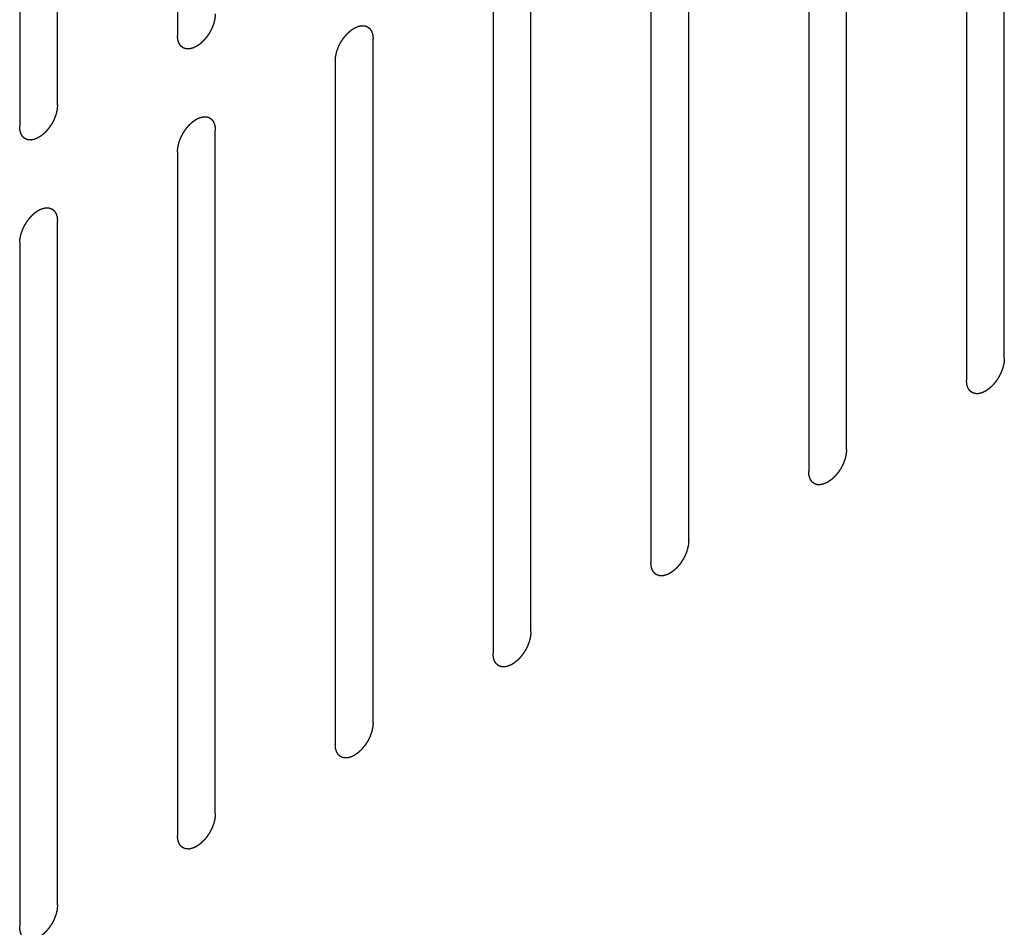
# Model space of a CAD drawing. Header units: inches. Extents: x 5 to 265, y 5 to 171.
# Tile 41 of 212: x 204.88 to 206.26, y 65.66 to 66.94. Entities that reach past the tile are written whole.
import ezdxf

# ---------------------------------------------------------------- set-up
doc = ezdxf.new("R2010")
doc.units = ezdxf.units.IN
doc.header["$LTSCALE"] = 14.96
doc.header["$MEASUREMENT"] = 0
doc.linetypes.add('HIDDEN', pattern=[0.2, 0.1, -0.1])
doc.layers.add('08_ALL_COSMETICS', color=7, linetype='CONTINUOUS')

msp = doc.modelspace()

# ---------------------------------------------------------------- linework, layer by layer
at = {"layer": '08_ALL_COSMETICS', "color": 7, "linetype": 'HIDDEN'}
for p, q in [((205.1005, 67.8756), (205.1005, 66.9162)), ((204.9322, 66.8191), (204.9322, 67.7785)), ((204.8792, 67.7478), (204.8792, 66.7885)), ((206.2601, 66.4631), (206.2601, 67.4225)), ((206.2071, 67.3918), (206.2071, 66.4324)), ((206.0388, 66.3353), (206.0388, 67.2947)), ((205.9858, 67.2641), (205.9858, 66.3047)), ((205.8175, 66.2075), (205.8175, 67.1669)), ((205.7645, 67.1363), (205.7645, 66.1769)), ((205.5962, 66.0797), (205.5962, 67.0391)), ((205.5431, 67.0085), (205.5431, 66.0491)), ((205.3748, 65.9519), (205.3748, 66.9113)), ((205.3218, 66.8807), (205.3218, 65.9213)), ((205.1535, 65.8242), (205.1535, 66.7836)), ((205.1005, 66.7529), (205.1005, 65.7935)), ((204.9322, 65.6964), (204.9322, 66.6558)), ((204.8792, 66.6252), (204.8792, 65.6658))]:
    msp.add_line(p, q, dxfattribs=at)
for points in [[(205.1535, 66.9469), (205.1535, 66.9463), (205.1534, 66.9453), (205.1533, 66.9437), (205.1532, 66.9424), (205.1531, 66.9415), (205.153, 66.941), (205.153, 66.9406), (205.1529, 66.9402), (205.1528, 66.9397), (205.1526, 66.9387), (205.1523, 66.9373), (205.152, 66.936), (205.1517, 66.935), (205.1516, 66.9344), (205.1515, 66.934), (205.1514, 66.9336), (205.1512, 66.9331), (205.1508, 66.9321), (205.1503, 66.9307), (205.1498, 66.9293), (205.1494, 66.9283), (205.1492, 66.9278), (205.1491, 66.9274), (205.1489, 66.9269), (205.1486, 66.9264), (205.1481, 66.9254), (205.1474, 66.924), (205.1467, 66.9227), (205.1462, 66.9217), (205.146, 66.9211), (205.1458, 66.9207), (205.1455, 66.9203), (205.1452, 66.9198), (205.1446, 66.9189), (205.1438, 66.9177), (205.1429, 66.9164), (205.1423, 66.9155), (205.142, 66.915), (205.1418, 66.9146), (205.1415, 66.9143), (205.1411, 66.9138), (205.1404, 66.913), (205.1395, 66.9119), (205.1385, 66.9108), (205.1379, 66.91), (205.1375, 66.9095), (205.1372, 66.9091), (205.1369, 66.9089), (205.1365, 66.9085), (205.1358, 66.9078), (205.1347, 66.9069), (205.1337, 66.9059), (205.133, 66.9052), (205.1326, 66.9048), (205.1323, 66.9045), (205.1319, 66.9043), (205.1315, 66.904), (205.1307, 66.9035), (205.1296, 66.9027), (205.1285, 66.902), (205.1278, 66.9015), (205.1273, 66.9012), (205.127, 66.9009), (205.1267, 66.9008), (205.1263, 66.9006), (205.1255, 66.9002), (205.1244, 66.8997), (205.1234, 66.8992), (205.1226, 66.8989), (205.1222, 66.8987), (205.1219, 66.8985), (205.1215, 66.8985), (205.1211, 66.8984), (205.1204, 66.8982), (205.1194, 66.898), (205.1183, 66.8977), (205.1176, 66.8976), (205.1172, 66.8975), (205.1169, 66.8974), (205.1166, 66.8974), (205.1162, 66.8974), (205.1156, 66.8975), (205.1146, 66.8975), (205.1137, 66.8975), (205.113, 66.8975), (205.1126, 66.8976), (205.1123, 66.8975), (205.1121, 66.8977), (205.1117, 66.8978), (205.1111, 66.898), (205.1103, 66.8983), (205.1094, 66.8986), (205.1088, 66.8988), (205.1085, 66.899), (205.1082, 66.899), (205.1081, 66.8992), (205.1078, 66.8995), (205.1073, 66.8999), (205.1066, 66.9004), (205.1059, 66.901), (205.1054, 66.9014), (205.1052, 66.9016), (205.105, 66.9018), (205.1048, 66.902), (205.1046, 66.9023), (205.1043, 66.9029), (205.1037, 66.9037), (205.1032, 66.9045), (205.1029, 66.9051), (205.1027, 66.9054), (205.1025, 66.9056), (205.1024, 66.906), (205.1023, 66.9063), (205.1021, 66.9071), (205.1018, 66.9081), (205.1015, 66.9091), (205.1012, 66.9098), (205.1011, 66.9102), (205.101, 66.9105), (205.101, 66.9108), (205.1009, 66.9113), (205.1009, 66.9122), (205.1007, 66.9134), (205.1006, 66.9148), (205.1005, 66.9158), (205.1005, 66.9162)], [(205.3218, 66.8807), (205.3219, 66.8812), (205.3219, 66.8823), (205.3221, 66.8838), (205.3222, 66.8851), (205.3222, 66.886), (205.3223, 66.8866), (205.3223, 66.8869), (205.3224, 66.8874), (205.3225, 66.8879), (205.3228, 66.8889), (205.3231, 66.8902), (205.3234, 66.8916), (205.3236, 66.8926), (205.3237, 66.8931), (205.3238, 66.8935), (205.324, 66.894), (205.3242, 66.8945), (205.3245, 66.8955), (205.325, 66.8969), (205.3255, 66.8983), (205.3259, 66.8992), (205.3261, 66.8998), (205.3262, 66.9002), (205.3265, 66.9006), (205.3267, 66.9012), (205.3272, 66.9022), (205.3279, 66.9035), (205.3286, 66.9049), (205.3291, 66.9059), (205.3294, 66.9064), (205.3296, 66.9069), (205.3298, 66.9072), (205.3302, 66.9077), (205.3307, 66.9086), (205.3316, 66.9099), (205.3324, 66.9112), (205.333, 66.9121), (205.3333, 66.9126), (205.3336, 66.913), (205.3339, 66.9133), (205.3342, 66.9137), (205.3349, 66.9145), (205.3359, 66.9157), (205.3368, 66.9168), (205.3375, 66.9176), (205.3379, 66.9181), (205.3381, 66.9184), (205.3384, 66.9187), (205.3389, 66.9191), (205.3396, 66.9197), (205.3406, 66.9207), (205.3416, 66.9217), (205.3424, 66.9223), (205.3428, 66.9227), (205.3431, 66.923), (205.3434, 66.9232), (205.3439, 66.9235), (205.3446, 66.9241), (205.3457, 66.9248), (205.3468, 66.9256), (205.3476, 66.9261), (205.348, 66.9264), (205.3483, 66.9267), (205.3487, 66.9268), (205.3491, 66.927), (205.3498, 66.9273), (205.3509, 66.9278), (205.352, 66.9283), (205.3527, 66.9287), (205.3532, 66.9289), (205.3535, 66.9291), (205.3538, 66.9291), (205.3542, 66.9292), (205.3549, 66.9294), (205.356, 66.9296), (205.357, 66.9298), (205.3577, 66.93), (205.3581, 66.9301), (205.3584, 66.9302), (205.3587, 66.9301), (205.3591, 66.9301), (205.3598, 66.9301), (205.3607, 66.9301), (205.3617, 66.93), (205.3623, 66.93), (205.3627, 66.93), (205.363, 66.93), (205.3633, 66.9299), (205.3636, 66.9298), (205.3642, 66.9296), (205.365, 66.9293), (205.3659, 66.9289), (205.3665, 66.9287), (205.3668, 66.9286), (205.3671, 66.9285), (205.3673, 66.9283), (205.3676, 66.9281), (205.368, 66.9277), (205.3687, 66.9271), (205.3694, 66.9266), (205.3699, 66.9262), (205.3702, 66.9259), (205.3704, 66.9258), (205.3705, 66.9255), (205.3707, 66.9252), (205.3711, 66.9247), (205.3716, 66.9239), (205.3721, 66.923), (205.3725, 66.9225), (205.3727, 66.9222), (205.3728, 66.9219), (205.3729, 66.9216), (205.373, 66.9212), (205.3732, 66.9205), (205.3736, 66.9195), (205.3739, 66.9185), (205.3741, 66.9178), (205.3742, 66.9174), (205.3743, 66.9171), (205.3743, 66.9167), (205.3744, 66.9162), (205.3745, 66.9154), (205.3746, 66.9142), (205.3747, 66.9128), (205.3748, 66.9118), (205.3748, 66.9113)], [(204.9322, 66.8191), (204.9322, 66.8186), (204.9321, 66.8175), (204.9319, 66.816), (204.9318, 66.8147), (204.9318, 66.8137), (204.9317, 66.8132), (204.9317, 66.8128), (204.9316, 66.8124), (204.9315, 66.8119), (204.9313, 66.8109), (204.9309, 66.8095), (204.9306, 66.8082), (204.9304, 66.8072), (204.9303, 66.8067), (204.9302, 66.8063), (204.93, 66.8058), (204.9298, 66.8053), (204.9295, 66.8043), (204.929, 66.8029), (204.9285, 66.8015), (204.9281, 66.8005), (204.9279, 66.8), (204.9278, 66.7996), (204.9276, 66.7992), (204.9273, 66.7986), (204.9268, 66.7976), (204.9261, 66.7963), (204.9254, 66.7949), (204.9249, 66.7939), (204.9246, 66.7934), (204.9244, 66.7929), (204.9242, 66.7926), (204.9239, 66.792), (204.9233, 66.7912), (204.9224, 66.7899), (204.9216, 66.7886), (204.921, 66.7877), (204.9207, 66.7872), (204.9204, 66.7868), (204.9201, 66.7865), (204.9198, 66.786), (204.9191, 66.7852), (204.9182, 66.7841), (204.9172, 66.783), (204.9165, 66.7822), (204.9162, 66.7817), (204.9159, 66.7814), (204.9156, 66.7811), (204.9152, 66.7807), (204.9144, 66.78), (204.9134, 66.7791), (204.9124, 66.7781), (204.9116, 66.7774), (204.9112, 66.7771), (204.9109, 66.7768), (204.9106, 66.7766), (204.9102, 66.7762), (204.9094, 66.7757), (204.9083, 66.775), (204.9072, 66.7742), (204.9064, 66.7737), (204.906, 66.7734), (204.9057, 66.7731), (204.9054, 66.773), (204.9049, 66.7728), (204.9042, 66.7725), (204.9031, 66.7719), (204.902, 66.7715), (204.9013, 66.7711), (204.9009, 66.7709), (204.9005, 66.7707), (204.9002, 66.7707), (204.8998, 66.7706), (204.8991, 66.7704), (204.8981, 66.7702), (204.897, 66.77), (204.8963, 66.7698), (204.8959, 66.7697), (204.8956, 66.7696), (204.8953, 66.7696), (204.8949, 66.7696), (204.8942, 66.7697), (204.8933, 66.7697), (204.8923, 66.7697), (204.8917, 66.7698), (204.8913, 66.7698), (204.891, 66.7698), (204.8908, 66.7699), (204.8904, 66.77), (204.8898, 66.7702), (204.889, 66.7705), (204.8881, 66.7709), (204.8875, 66.7711), (204.8872, 66.7712), (204.8869, 66.7713), (204.8867, 66.7715), (204.8865, 66.7717), (204.886, 66.7721), (204.8853, 66.7726), (204.8846, 66.7732), (204.8841, 66.7736), (204.8839, 66.7738), (204.8836, 66.774), (204.8835, 66.7743), (204.8833, 66.7746), (204.8829, 66.7751), (204.8824, 66.7759), (204.8819, 66.7767), (204.8816, 66.7773), (204.8814, 66.7776), (204.8812, 66.7778), (204.8811, 66.7782), (204.881, 66.7786), (204.8808, 66.7793), (204.8804, 66.7803), (204.8801, 66.7813), (204.8799, 66.782), (204.8798, 66.7824), (204.8797, 66.7827), (204.8797, 66.7831), (204.8796, 66.7835), (204.8795, 66.7844), (204.8794, 66.7856), (204.8793, 66.787), (204.8792, 66.788), (204.8792, 66.7885)], [(205.1005, 66.7529), (205.1005, 66.7535), (205.1006, 66.7545), (205.1007, 66.7561), (205.1008, 66.7574), (205.1009, 66.7583), (205.101, 66.7588), (205.101, 66.7592), (205.1011, 66.7596), (205.1012, 66.7601), (205.1014, 66.7611), (205.1017, 66.7625), (205.1021, 66.7638), (205.1023, 66.7648), (205.1024, 66.7653), (205.1025, 66.7658), (205.1026, 66.7662), (205.1028, 66.7667), (205.1032, 66.7677), (205.1037, 66.7691), (205.1042, 66.7705), (205.1046, 66.7715), (205.1048, 66.772), (205.1049, 66.7724), (205.1051, 66.7729), (205.1054, 66.7734), (205.1059, 66.7744), (205.1066, 66.7758), (205.1073, 66.7771), (205.1078, 66.7781), (205.108, 66.7787), (205.1082, 66.7791), (205.1085, 66.7794), (205.1088, 66.78), (205.1094, 66.7808), (205.1103, 66.7821), (205.1111, 66.7834), (205.1117, 66.7843), (205.112, 66.7848), (205.1122, 66.7852), (205.1125, 66.7855), (205.1129, 66.786), (205.1136, 66.7868), (205.1145, 66.7879), (205.1155, 66.789), (205.1161, 66.7898), (205.1165, 66.7903), (205.1168, 66.7906), (205.1171, 66.7909), (205.1175, 66.7913), (205.1183, 66.792), (205.1193, 66.7929), (205.1203, 66.7939), (205.121, 66.7946), (205.1215, 66.7949), (205.1218, 66.7953), (205.1221, 66.7955), (205.1225, 66.7958), (205.1233, 66.7963), (205.1244, 66.797), (205.1255, 66.7978), (205.1262, 66.7983), (205.1267, 66.7986), (205.127, 66.7989), (205.1273, 66.799), (205.1278, 66.7992), (205.1285, 66.7996), (205.1296, 66.8001), (205.1307, 66.8006), (205.1314, 66.8009), (205.1318, 66.8011), (205.1322, 66.8013), (205.1325, 66.8013), (205.1329, 66.8014), (205.1336, 66.8016), (205.1346, 66.8018), (205.1357, 66.8021), (205.1364, 66.8022), (205.1368, 66.8023), (205.1371, 66.8024), (205.1374, 66.8024), (205.1378, 66.8024), (205.1384, 66.8023), (205.1394, 66.8023), (205.1403, 66.8023), (205.141, 66.8022), (205.1414, 66.8022), (205.1417, 66.8022), (205.1419, 66.8021), (205.1423, 66.802), (205.1429, 66.8018), (205.1437, 66.8015), (205.1446, 66.8012), (205.1452, 66.8009), (205.1455, 66.8008), (205.1458, 66.8007), (205.146, 66.8005), (205.1462, 66.8003), (205.1467, 66.7999), (205.1474, 66.7994), (205.1481, 66.7988), (205.1486, 66.7984), (205.1488, 66.7982), (205.1491, 66.798), (205.1492, 66.7978), (205.1494, 66.7974), (205.1498, 66.7969), (205.1503, 66.7961), (205.1508, 66.7953), (205.1511, 66.7947), (205.1513, 66.7944), (205.1515, 66.7942), (205.1516, 66.7938), (205.1517, 66.7934), (205.1519, 66.7927), (205.1522, 66.7917), (205.1526, 66.7907), (205.1528, 66.79), (205.1529, 66.7896), (205.153, 66.7893), (205.153, 66.7889), (205.1531, 66.7885), (205.1531, 66.7876), (205.1533, 66.7864), (205.1534, 66.785), (205.1535, 66.784), (205.1535, 66.7836)], [(204.8792, 66.6252), (204.8792, 66.6257), (204.8793, 66.6267), (204.8794, 66.6283), (204.8795, 66.6296), (204.8796, 66.6305), (204.8796, 66.631), (204.8797, 66.6314), (204.8798, 66.6318), (204.8799, 66.6324), (204.8801, 66.6333), (204.8804, 66.6347), (204.8807, 66.6361), (204.8809, 66.637), (204.8811, 66.6376), (204.8811, 66.638), (204.8813, 66.6384), (204.8815, 66.639), (204.8819, 66.6399), (204.8824, 66.6413), (204.8829, 66.6427), (204.8832, 66.6437), (204.8834, 66.6442), (204.8836, 66.6447), (204.8838, 66.6451), (204.8841, 66.6456), (204.8846, 66.6466), (204.8853, 66.648), (204.886, 66.6494), (204.8864, 66.6503), (204.8867, 66.6509), (204.8869, 66.6513), (204.8872, 66.6517), (204.8875, 66.6522), (204.8881, 66.6531), (204.8889, 66.6543), (204.8898, 66.6556), (204.8903, 66.6565), (204.8907, 66.657), (204.8909, 66.6574), (204.8912, 66.6577), (204.8916, 66.6582), (204.8923, 66.659), (204.8932, 66.6601), (204.8942, 66.6613), (204.8948, 66.6621), (204.8952, 66.6625), (204.8955, 66.6629), (204.8958, 66.6631), (204.8962, 66.6635), (204.8969, 66.6642), (204.898, 66.6652), (204.899, 66.6661), (204.8997, 66.6668), (204.9001, 66.6672), (204.9004, 66.6675), (204.9008, 66.6677), (204.9012, 66.668), (204.902, 66.6685), (204.9031, 66.6693), (204.9042, 66.67), (204.9049, 66.6706), (204.9054, 66.6708), (204.9057, 66.6711), (204.906, 66.6712), (204.9064, 66.6714), (204.9072, 66.6718), (204.9083, 66.6723), (204.9093, 66.6728), (204.9101, 66.6731), (204.9105, 66.6733), (204.9108, 66.6735), (204.9111, 66.6735), (204.9116, 66.6736), (204.9123, 66.6738), (204.9133, 66.674), (204.9143, 66.6743), (204.9151, 66.6744), (204.9155, 66.6745), (204.9158, 66.6746), (204.9161, 66.6746), (204.9165, 66.6746), (204.9171, 66.6746), (204.9181, 66.6745), (204.919, 66.6745), (204.9197, 66.6745), (204.9201, 66.6744), (204.9204, 66.6745), (204.9206, 66.6743), (204.921, 66.6742), (204.9215, 66.674), (204.9224, 66.6737), (204.9232, 66.6734), (204.9238, 66.6732), (204.9242, 66.673), (204.9244, 66.673), (204.9246, 66.6728), (204.9249, 66.6725), (204.9254, 66.6721), (204.9261, 66.6716), (204.9268, 66.671), (204.9272, 66.6706), (204.9275, 66.6704), (204.9277, 66.6702), (204.9279, 66.67), (204.9281, 66.6697), (204.9284, 66.6691), (204.9289, 66.6683), (204.9294, 66.6675), (204.9298, 66.6669), (204.93, 66.6666), (204.9302, 66.6664), (204.9303, 66.6661), (204.9304, 66.6657), (204.9306, 66.6649), (204.9309, 66.6639), (204.9312, 66.6629), (204.9315, 66.6622), (204.9316, 66.6618), (204.9317, 66.6615), (204.9317, 66.6612), (204.9318, 66.6607), (204.9318, 66.6598), (204.9319, 66.6586), (204.9321, 66.6572), (204.9322, 66.6563), (204.9322, 66.6558)], [(206.2601, 66.4631), (206.2601, 66.4625), (206.26, 66.4615), (206.2599, 66.4599), (206.2598, 66.4586), (206.2597, 66.4577), (206.2597, 66.4572), (206.2597, 66.4568), (206.2595, 66.4564), (206.2594, 66.4559), (206.2592, 66.4549), (206.2589, 66.4535), (206.2586, 66.4522), (206.2584, 66.4512), (206.2582, 66.4507), (206.2582, 66.4502), (206.258, 66.4498), (206.2578, 66.4493), (206.2574, 66.4483), (206.2569, 66.4469), (206.2564, 66.4455), (206.2561, 66.4445), (206.2559, 66.444), (206.2557, 66.4436), (206.2555, 66.4431), (206.2552, 66.4426), (206.2547, 66.4416), (206.254, 66.4402), (206.2533, 66.4389), (206.2529, 66.4379), (206.2526, 66.4373), (206.2524, 66.4369), (206.2521, 66.4366), (206.2518, 66.436), (206.2512, 66.4352), (206.2504, 66.4339), (206.2495, 66.4326), (206.249, 66.4317), (206.2486, 66.4312), (206.2484, 66.4308), (206.2481, 66.4305), (206.2477, 66.43), (206.247, 66.4292), (206.2461, 66.4281), (206.2451, 66.427), (206.2445, 66.4262), (206.2441, 66.4257), (206.2438, 66.4254), (206.2435, 66.4251), (206.2431, 66.4247), (206.2424, 66.424), (206.2413, 66.4231), (206.2403, 66.4221), (206.2396, 66.4214), (206.2392, 66.4211), (206.2389, 66.4207), (206.2385, 66.4205), (206.2381, 66.4202), (206.2373, 66.4197), (206.2362, 66.419), (206.2352, 66.4182), (206.2344, 66.4177), (206.234, 66.4174), (206.2336, 66.4171), (206.2333, 66.417), (206.2329, 66.4168), (206.2321, 66.4164), (206.231, 66.4159), (206.23, 66.4154), (206.2292, 66.4151), (206.2288, 66.4149), (206.2285, 66.4147), (206.2282, 66.4147), (206.2277, 66.4146), (206.227, 66.4144), (206.226, 66.4142), (206.225, 66.4139), (206.2242, 66.4138), (206.2238, 66.4137), (206.2235, 66.4136), (206.2232, 66.4136), (206.2229, 66.4136), (206.2222, 66.4137), (206.2212, 66.4137), (206.2203, 66.4137), (206.2196, 66.4138), (206.2192, 66.4138), (206.2189, 66.4138), (206.2187, 66.4139), (206.2184, 66.414), (206.2178, 66.4142), (206.2169, 66.4145), (206.2161, 66.4148), (206.2155, 66.4151), (206.2151, 66.4152), (206.2149, 66.4153), (206.2147, 66.4155), (206.2144, 66.4157), (206.2139, 66.4161), (206.2132, 66.4166), (206.2125, 66.4172), (206.2121, 66.4176), (206.2118, 66.4178), (206.2116, 66.418), (206.2114, 66.4182), (206.2112, 66.4186), (206.2109, 66.4191), (206.2104, 66.4199), (206.2099, 66.4207), (206.2095, 66.4213), (206.2093, 66.4216), (206.2091, 66.4218), (206.2091, 66.4222), (206.2089, 66.4226), (206.2087, 66.4233), (206.2084, 66.4243), (206.2081, 66.4253), (206.2078, 66.426), (206.2077, 66.4264), (206.2076, 66.4267), (206.2076, 66.4271), (206.2076, 66.4275), (206.2075, 66.4284), (206.2074, 66.4296), (206.2072, 66.431), (206.2071, 66.432), (206.2071, 66.4324)], [(206.0388, 66.3353), (206.0388, 66.3348), (206.0387, 66.3337), (206.0386, 66.3322), (206.0385, 66.3309), (206.0384, 66.33), (206.0383, 66.3294), (206.0383, 66.3291), (206.0382, 66.3286), (206.0381, 66.3281), (206.0379, 66.3271), (206.0376, 66.3258), (206.0372, 66.3244), (206.037, 66.3234), (206.0369, 66.3229), (206.0368, 66.3225), (206.0367, 66.322), (206.0365, 66.3215), (206.0361, 66.3205), (206.0356, 66.3191), (206.0351, 66.3177), (206.0347, 66.3168), (206.0345, 66.3162), (206.0344, 66.3158), (206.0342, 66.3154), (206.0339, 66.3148), (206.0334, 66.3138), (206.0327, 66.3125), (206.032, 66.3111), (206.0315, 66.3101), (206.0313, 66.3096), (206.0311, 66.3091), (206.0308, 66.3088), (206.0305, 66.3083), (206.0299, 66.3074), (206.0291, 66.3061), (206.0282, 66.3048), (206.0276, 66.3039), (206.0273, 66.3034), (206.0271, 66.303), (206.0268, 66.3027), (206.0264, 66.3023), (206.0257, 66.3015), (206.0248, 66.3003), (206.0238, 66.2992), (206.0232, 66.2984), (206.0228, 66.2979), (206.0225, 66.2976), (206.0222, 66.2973), (206.0218, 66.2969), (206.021, 66.2962), (206.02, 66.2953), (206.019, 66.2943), (206.0183, 66.2937), (206.0178, 66.2933), (206.0175, 66.293), (206.0172, 66.2928), (206.0168, 66.2925), (206.016, 66.2919), (206.0149, 66.2912), (206.0138, 66.2904), (206.0131, 66.2899), (206.0126, 66.2896), (206.0123, 66.2893), (206.012, 66.2892), (206.0115, 66.289), (206.0108, 66.2887), (206.0097, 66.2882), (206.0087, 66.2877), (206.0079, 66.2873), (206.0075, 66.2871), (206.0071, 66.2869), (206.0068, 66.2869), (206.0064, 66.2868), (206.0057, 66.2866), (206.0047, 66.2864), (206.0036, 66.2862), (206.0029, 66.286), (206.0025, 66.2859), (206.0022, 66.2858), (206.0019, 66.2858), (206.0015, 66.2859), (206.0009, 66.2859), (205.9999, 66.2859), (205.999, 66.286), (205.9983, 66.286), (205.9979, 66.286), (205.9976, 66.286), (205.9974, 66.2861), (205.997, 66.2862), (205.9964, 66.2864), (205.9956, 66.2867), (205.9947, 66.2871), (205.9941, 66.2873), (205.9938, 66.2874), (205.9935, 66.2875), (205.9933, 66.2877), (205.9931, 66.2879), (205.9926, 66.2883), (205.9919, 66.2889), (205.9912, 66.2894), (205.9907, 66.2898), (205.9905, 66.2901), (205.9902, 66.2902), (205.9901, 66.2905), (205.9899, 66.2908), (205.9896, 66.2913), (205.989, 66.2921), (205.9885, 66.293), (205.9882, 66.2935), (205.988, 66.2938), (205.9878, 66.2941), (205.9877, 66.2944), (205.9876, 66.2948), (205.9874, 66.2955), (205.9871, 66.2965), (205.9867, 66.2975), (205.9865, 66.2982), (205.9864, 66.2986), (205.9863, 66.2989), (205.9863, 66.2993), (205.9862, 66.2998), (205.9862, 66.3006), (205.986, 66.3018), (205.9859, 66.3032), (205.9858, 66.3042), (205.9858, 66.3047)], [(205.8175, 66.2075), (205.8174, 66.207), (205.8174, 66.2059), (205.8172, 66.2044), (205.8171, 66.2031), (205.8171, 66.2022), (205.817, 66.2017), (205.817, 66.2013), (205.8169, 66.2009), (205.8168, 66.2003), (205.8165, 66.1993), (205.8162, 66.198), (205.8159, 66.1966), (205.8157, 66.1956), (205.8156, 66.1951), (205.8155, 66.1947), (205.8153, 66.1943), (205.8151, 66.1937), (205.8148, 66.1927), (205.8143, 66.1913), (205.8138, 66.1899), (205.8134, 66.189), (205.8132, 66.1884), (205.8131, 66.188), (205.8128, 66.1876), (205.8126, 66.187), (205.8121, 66.1861), (205.8114, 66.1847), (205.8107, 66.1833), (205.8102, 66.1823), (205.8099, 66.1818), (205.8097, 66.1814), (205.8095, 66.181), (205.8091, 66.1805), (205.8086, 66.1796), (205.8077, 66.1783), (205.8069, 66.177), (205.8063, 66.1762), (205.806, 66.1757), (205.8057, 66.1753), (205.8054, 66.1749), (205.8051, 66.1745), (205.8044, 66.1737), (205.8034, 66.1725), (205.8025, 66.1714), (205.8018, 66.1706), (205.8014, 66.1702), (205.8012, 66.1698), (205.8009, 66.1695), (205.8004, 66.1691), (205.7997, 66.1685), (205.7987, 66.1675), (205.7977, 66.1666), (205.7969, 66.1659), (205.7965, 66.1655), (205.7962, 66.1652), (205.7959, 66.165), (205.7955, 66.1647), (205.7947, 66.1641), (205.7936, 66.1634), (205.7925, 66.1626), (205.7917, 66.1621), (205.7913, 66.1618), (205.791, 66.1616), (205.7907, 66.1614), (205.7902, 66.1612), (205.7895, 66.1609), (205.7884, 66.1604), (205.7873, 66.1599), (205.7866, 66.1595), (205.7861, 66.1593), (205.7858, 66.1592), (205.7855, 66.1591), (205.7851, 66.159), (205.7844, 66.1589), (205.7833, 66.1586), (205.7823, 66.1584), (205.7816, 66.1582), (205.7812, 66.1581), (205.7809, 66.158), (205.7806, 66.1581), (205.7802, 66.1581), (205.7795, 66.1581), (205.7786, 66.1581), (205.7776, 66.1582), (205.777, 66.1582), (205.7766, 66.1582), (205.7763, 66.1582), (205.776, 66.1583), (205.7757, 66.1584), (205.7751, 66.1587), (205.7743, 66.159), (205.7734, 66.1593), (205.7728, 66.1595), (205.7725, 66.1596), (205.7722, 66.1597), (205.772, 66.1599), (205.7717, 66.1601), (205.7713, 66.1605), (205.7706, 66.1611), (205.7699, 66.1616), (205.7694, 66.162), (205.7692, 66.1623), (205.7689, 66.1624), (205.7688, 66.1627), (205.7686, 66.163), (205.7682, 66.1636), (205.7677, 66.1644), (205.7672, 66.1652), (205.7668, 66.1657), (205.7667, 66.1661), (205.7665, 66.1663), (205.7664, 66.1666), (205.7663, 66.167), (205.7661, 66.1677), (205.7657, 66.1687), (205.7654, 66.1697), (205.7652, 66.1704), (205.7651, 66.1708), (205.765, 66.1711), (205.765, 66.1715), (205.7649, 66.172), (205.7648, 66.1728), (205.7647, 66.174), (205.7646, 66.1754), (205.7645, 66.1764), (205.7645, 66.1769)], [(205.5962, 66.0797), (205.5961, 66.0792), (205.596, 66.0782), (205.5959, 66.0766), (205.5958, 66.0753), (205.5957, 66.0744), (205.5957, 66.0739), (205.5957, 66.0735), (205.5956, 66.0731), (205.5954, 66.0725), (205.5952, 66.0716), (205.5949, 66.0702), (205.5946, 66.0688), (205.5944, 66.0679), (205.5943, 66.0673), (205.5942, 66.0669), (205.594, 66.0665), (205.5938, 66.0659), (205.5935, 66.065), (205.593, 66.0636), (205.5924, 66.0622), (205.5921, 66.0612), (205.5919, 66.0606), (205.5918, 66.0602), (205.5915, 66.0598), (205.5913, 66.0593), (205.5908, 66.0583), (205.5901, 66.0569), (205.5894, 66.0555), (205.5889, 66.0546), (205.5886, 66.054), (205.5884, 66.0536), (205.5881, 66.0532), (205.5878, 66.0527), (205.5872, 66.0518), (205.5864, 66.0505), (205.5856, 66.0493), (205.585, 66.0484), (205.5847, 66.0479), (205.5844, 66.0475), (205.5841, 66.0471), (205.5837, 66.0467), (205.5831, 66.0459), (205.5821, 66.0448), (205.5812, 66.0436), (205.5805, 66.0428), (205.5801, 66.0424), (205.5798, 66.042), (205.5795, 66.0417), (205.5791, 66.0414), (205.5784, 66.0407), (205.5774, 66.0397), (205.5763, 66.0388), (205.5756, 66.0381), (205.5752, 66.0377), (205.5749, 66.0374), (205.5746, 66.0372), (205.5741, 66.0369), (205.5734, 66.0364), (205.5723, 66.0356), (205.5712, 66.0349), (205.5704, 66.0343), (205.57, 66.034), (205.5697, 66.0338), (205.5693, 66.0337), (205.5689, 66.0334), (205.5682, 66.0331), (205.5671, 66.0326), (205.566, 66.0321), (205.5653, 66.0318), (205.5648, 66.0316), (205.5645, 66.0314), (205.5642, 66.0313), (205.5638, 66.0312), (205.5631, 66.0311), (205.562, 66.0308), (205.561, 66.0306), (205.5603, 66.0304), (205.5599, 66.0303), (205.5595, 66.0302), (205.5593, 66.0303), (205.5589, 66.0303), (205.5582, 66.0303), (205.5573, 66.0304), (205.5563, 66.0304), (205.5556, 66.0304), (205.5553, 66.0304), (205.555, 66.0304), (205.5547, 66.0305), (205.5544, 66.0307), (205.5538, 66.0309), (205.5529, 66.0312), (205.5521, 66.0315), (205.5515, 66.0317), (205.5512, 66.0319), (205.5509, 66.0319), (205.5507, 66.0321), (205.5504, 66.0323), (205.5499, 66.0327), (205.5493, 66.0333), (205.5486, 66.0339), (205.5481, 66.0343), (205.5478, 66.0345), (205.5476, 66.0346), (205.5475, 66.0349), (205.5473, 66.0352), (205.5469, 66.0358), (205.5464, 66.0366), (205.5459, 66.0374), (205.5455, 66.0379), (205.5453, 66.0383), (205.5452, 66.0385), (205.5451, 66.0388), (205.5449, 66.0392), (205.5447, 66.0399), (205.5444, 66.0409), (205.5441, 66.0419), (205.5439, 66.0426), (205.5438, 66.0431), (205.5436, 66.0433), (205.5436, 66.0437), (205.5436, 66.0442), (205.5435, 66.045), (205.5434, 66.0462), (205.5433, 66.0477), (205.5432, 66.0486), (205.5431, 66.0491)], [(205.3748, 65.9519), (205.3748, 65.9514), (205.3747, 65.9504), (205.3746, 65.9488), (205.3745, 65.9475), (205.3744, 65.9466), (205.3744, 65.9461), (205.3744, 65.9457), (205.3742, 65.9453), (205.3741, 65.9447), (205.3739, 65.9438), (205.3736, 65.9424), (205.3733, 65.941), (205.3731, 65.9401), (205.3729, 65.9395), (205.3729, 65.9391), (205.3727, 65.9387), (205.3725, 65.9381), (205.3721, 65.9372), (205.3716, 65.9358), (205.3711, 65.9344), (205.3708, 65.9334), (205.3706, 65.9329), (205.3704, 65.9324), (205.3702, 65.932), (205.3699, 65.9315), (205.3694, 65.9305), (205.3687, 65.9291), (205.3681, 65.9277), (205.3676, 65.9268), (205.3673, 65.9262), (205.3671, 65.9258), (205.3668, 65.9254), (205.3665, 65.9249), (205.3659, 65.924), (205.3651, 65.9228), (205.3642, 65.9215), (205.3637, 65.9206), (205.3633, 65.9201), (205.3631, 65.9197), (205.3628, 65.9194), (205.3624, 65.9189), (205.3617, 65.9181), (205.3608, 65.917), (205.3598, 65.9158), (205.3592, 65.915), (205.3588, 65.9146), (205.3585, 65.9142), (205.3582, 65.914), (205.3578, 65.9136), (205.3571, 65.9129), (205.356, 65.9119), (205.355, 65.911), (205.3543, 65.9103), (205.3539, 65.9099), (205.3536, 65.9096), (205.3532, 65.9094), (205.3528, 65.9091), (205.352, 65.9086), (205.3509, 65.9078), (205.3499, 65.9071), (205.3491, 65.9065), (205.3487, 65.9062), (205.3483, 65.906), (205.348, 65.9059), (205.3476, 65.9057), (205.3468, 65.9053), (205.3458, 65.9048), (205.3447, 65.9043), (205.3439, 65.904), (205.3435, 65.9038), (205.3432, 65.9036), (205.3429, 65.9036), (205.3425, 65.9035), (205.3417, 65.9033), (205.3407, 65.9031), (205.3397, 65.9028), (205.3389, 65.9027), (205.3385, 65.9026), (205.3382, 65.9025), (205.3379, 65.9025), (205.3376, 65.9025), (205.3369, 65.9025), (205.3359, 65.9026), (205.335, 65.9026), (205.3343, 65.9026), (205.3339, 65.9027), (205.3336, 65.9026), (205.3334, 65.9028), (205.3331, 65.9029), (205.3325, 65.9031), (205.3316, 65.9034), (205.3308, 65.9037), (205.3302, 65.9039), (205.3298, 65.9041), (205.3296, 65.9041), (205.3294, 65.9043), (205.3291, 65.9046), (205.3286, 65.905), (205.3279, 65.9055), (205.3273, 65.9061), (205.3268, 65.9065), (205.3265, 65.9067), (205.3263, 65.9069), (205.3261, 65.9071), (205.3259, 65.9074), (205.3256, 65.908), (205.3251, 65.9088), (205.3246, 65.9096), (205.3242, 65.9102), (205.324, 65.9105), (205.3238, 65.9107), (205.3238, 65.911), (205.3236, 65.9114), (205.3234, 65.9121), (205.3231, 65.9132), (205.3228, 65.9142), (205.3226, 65.9149), (205.3224, 65.9153), (205.3223, 65.9156), (205.3223, 65.9159), (205.3223, 65.9164), (205.3222, 65.9173), (205.3221, 65.9184), (205.3219, 65.9199), (205.3219, 65.9208), (205.3218, 65.9213)], [(205.1535, 65.8242), (205.1535, 65.8236), (205.1534, 65.8226), (205.1533, 65.821), (205.1532, 65.8197), (205.1531, 65.8188), (205.153, 65.8183), (205.153, 65.8179), (205.1529, 65.8175), (205.1528, 65.817), (205.1526, 65.816), (205.1523, 65.8146), (205.152, 65.8133), (205.1517, 65.8123), (205.1516, 65.8118), (205.1515, 65.8113), (205.1514, 65.8109), (205.1512, 65.8104), (205.1508, 65.8094), (205.1503, 65.808), (205.1498, 65.8066), (205.1494, 65.8056), (205.1492, 65.8051), (205.1491, 65.8047), (205.1489, 65.8042), (205.1486, 65.8037), (205.1481, 65.8027), (205.1474, 65.8013), (205.1467, 65.8), (205.1462, 65.799), (205.146, 65.7984), (205.1458, 65.798), (205.1455, 65.7976), (205.1452, 65.7971), (205.1446, 65.7962), (205.1438, 65.795), (205.1429, 65.7937), (205.1423, 65.7928), (205.142, 65.7923), (205.1418, 65.7919), (205.1415, 65.7916), (205.1411, 65.7911), (205.1404, 65.7903), (205.1395, 65.7892), (205.1385, 65.7881), (205.1379, 65.7873), (205.1375, 65.7868), (205.1372, 65.7865), (205.1369, 65.7862), (205.1365, 65.7858), (205.1358, 65.7851), (205.1347, 65.7842), (205.1337, 65.7832), (205.133, 65.7825), (205.1326, 65.7822), (205.1323, 65.7818), (205.1319, 65.7816), (205.1315, 65.7813), (205.1307, 65.7808), (205.1296, 65.78), (205.1285, 65.7793), (205.1278, 65.7788), (205.1273, 65.7785), (205.127, 65.7782), (205.1267, 65.7781), (205.1263, 65.7779), (205.1255, 65.7775), (205.1244, 65.777), (205.1234, 65.7765), (205.1226, 65.7762), (205.1222, 65.776), (205.1219, 65.7758), (205.1215, 65.7758), (205.1211, 65.7757), (205.1204, 65.7755), (205.1194, 65.7753), (205.1183, 65.775), (205.1176, 65.7749), (205.1172, 65.7748), (205.1169, 65.7747), (205.1166, 65.7747), (205.1162, 65.7747), (205.1156, 65.7748), (205.1146, 65.7748), (205.1137, 65.7748), (205.113, 65.7749), (205.1126, 65.7749), (205.1123, 65.7749), (205.1121, 65.775), (205.1117, 65.7751), (205.1111, 65.7753), (205.1103, 65.7756), (205.1094, 65.7759), (205.1088, 65.7762), (205.1085, 65.7763), (205.1082, 65.7764), (205.1081, 65.7766), (205.1078, 65.7768), (205.1073, 65.7772), (205.1066, 65.7777), (205.1059, 65.7783), (205.1054, 65.7787), (205.1052, 65.7789), (205.105, 65.7791), (205.1048, 65.7793), (205.1046, 65.7797), (205.1043, 65.7802), (205.1037, 65.781), (205.1032, 65.7818), (205.1029, 65.7824), (205.1027, 65.7827), (205.1025, 65.7829), (205.1024, 65.7833), (205.1023, 65.7837), (205.1021, 65.7844), (205.1018, 65.7854), (205.1015, 65.7864), (205.1012, 65.7871), (205.1011, 65.7875), (205.101, 65.7878), (205.101, 65.7882), (205.1009, 65.7886), (205.1009, 65.7895), (205.1007, 65.7907), (205.1006, 65.7921), (205.1005, 65.7931), (205.1005, 65.7935)], [(204.9322, 65.6964), (204.9322, 65.6959), (204.9321, 65.6948), (204.9319, 65.6933), (204.9318, 65.692), (204.9318, 65.6911), (204.9317, 65.6905), (204.9317, 65.6901), (204.9316, 65.6897), (204.9315, 65.6892), (204.9313, 65.6882), (204.9309, 65.6869), (204.9306, 65.6855), (204.9304, 65.6845), (204.9303, 65.684), (204.9302, 65.6836), (204.93, 65.6831), (204.9298, 65.6826), (204.9295, 65.6816), (204.929, 65.6802), (204.9285, 65.6788), (204.9281, 65.6779), (204.9279, 65.6773), (204.9278, 65.6769), (204.9276, 65.6765), (204.9273, 65.6759), (204.9268, 65.6749), (204.9261, 65.6736), (204.9254, 65.6722), (204.9249, 65.6712), (204.9246, 65.6707), (204.9244, 65.6702), (204.9242, 65.6699), (204.9239, 65.6694), (204.9233, 65.6685), (204.9224, 65.6672), (204.9216, 65.6659), (204.921, 65.665), (204.9207, 65.6645), (204.9204, 65.6641), (204.9201, 65.6638), (204.9198, 65.6633), (204.9191, 65.6626), (204.9182, 65.6614), (204.9172, 65.6603), (204.9165, 65.6595), (204.9162, 65.659), (204.9159, 65.6587), (204.9156, 65.6584), (204.9152, 65.658), (204.9144, 65.6573), (204.9134, 65.6564), (204.9124, 65.6554), (204.9116, 65.6548), (204.9112, 65.6544), (204.9109, 65.6541), (204.9106, 65.6539), (204.9102, 65.6536), (204.9094, 65.653), (204.9083, 65.6523), (204.9072, 65.6515), (204.9064, 65.651), (204.906, 65.6507), (204.9057, 65.6504), (204.9054, 65.6503), (204.9049, 65.6501), (204.9042, 65.6498), (204.9031, 65.6493), (204.902, 65.6488), (204.9013, 65.6484), (204.9009, 65.6482), (204.9005, 65.648), (204.9002, 65.648), (204.8998, 65.6479), (204.8991, 65.6477), (204.8981, 65.6475), (204.897, 65.6473), (204.8963, 65.6471), (204.8959, 65.647), (204.8956, 65.6469), (204.8953, 65.6469), (204.8949, 65.647), (204.8942, 65.647), (204.8933, 65.647), (204.8923, 65.6471), (204.8917, 65.6471), (204.8913, 65.6471), (204.891, 65.6471), (204.8908, 65.6472), (204.8904, 65.6473), (204.8898, 65.6475), (204.889, 65.6478), (204.8881, 65.6482), (204.8875, 65.6484), (204.8872, 65.6485), (204.8869, 65.6486), (204.8867, 65.6488), (204.8865, 65.649), (204.886, 65.6494), (204.8853, 65.65), (204.8846, 65.6505), (204.8841, 65.6509), (204.8839, 65.6512), (204.8836, 65.6513), (204.8835, 65.6516), (204.8833, 65.6519), (204.8829, 65.6524), (204.8824, 65.6532), (204.8819, 65.6541), (204.8816, 65.6546), (204.8814, 65.6549), (204.8812, 65.6552), (204.8811, 65.6555), (204.881, 65.6559), (204.8808, 65.6566), (204.8804, 65.6576), (204.8801, 65.6586), (204.8799, 65.6593), (204.8798, 65.6597), (204.8797, 65.66), (204.8797, 65.6604), (204.8796, 65.6608), (204.8795, 65.6617), (204.8794, 65.6629), (204.8793, 65.6643), (204.8792, 65.6653), (204.8792, 65.6658)]]:
    msp.add_open_spline(points, degree=3, knots=[0, 0, 0, 0, 0.015625, 0.03125, 0.046875, 0.054688, 0.058594, 0.0625, 0.066406, 0.070312, 0.078125, 0.09375, 0.109375, 0.117188, 0.121094, 0.125, 0.128906, 0.132812, 0.140625, 0.15625, 0.171875, 0.179688, 0.183594, 0.1875, 0.191406, 0.195312, 0.203125, 0.21875, 0.234375, 0.242188, 0.246094, 0.25, 0.253906, 0.257812, 0.265625, 0.28125, 0.296875, 0.304688, 0.308594, 0.3125, 0.316406, 0.320312, 0.328125, 0.34375, 0.359375, 0.367188, 0.371094, 0.375, 0.378906, 0.382812, 0.390625, 0.40625, 0.421875, 0.429688, 0.433594, 0.4375, 0.441406, 0.445312, 0.453125, 0.46875, 0.484375, 0.492188, 0.496094, 0.5, 0.503906, 0.507812, 0.515625, 0.53125, 0.546875, 0.554688, 0.558594, 0.5625, 0.566406, 0.570312, 0.578125, 0.59375, 0.609375, 0.617188, 0.621094, 0.625, 0.628906, 0.632812, 0.640625, 0.65625, 0.671875, 0.679688, 0.683594, 0.6875, 0.691406, 0.695312, 0.703125, 0.71875, 0.734375, 0.742188, 0.746094, 0.75, 0.753906, 0.757812, 0.765625, 0.78125, 0.796875, 0.804688, 0.808594, 0.8125, 0.816406, 0.820312, 0.828125, 0.84375, 0.859375, 0.867188, 0.871094, 0.875, 0.878906, 0.882812, 0.890625, 0.90625, 0.921875, 0.929688, 0.933594, 0.9375, 0.941406, 0.945312, 0.953125, 0.96875, 0.984375, 1, 1, 1, 1], dxfattribs=at)

doc.saveas('drawing.dxf')
